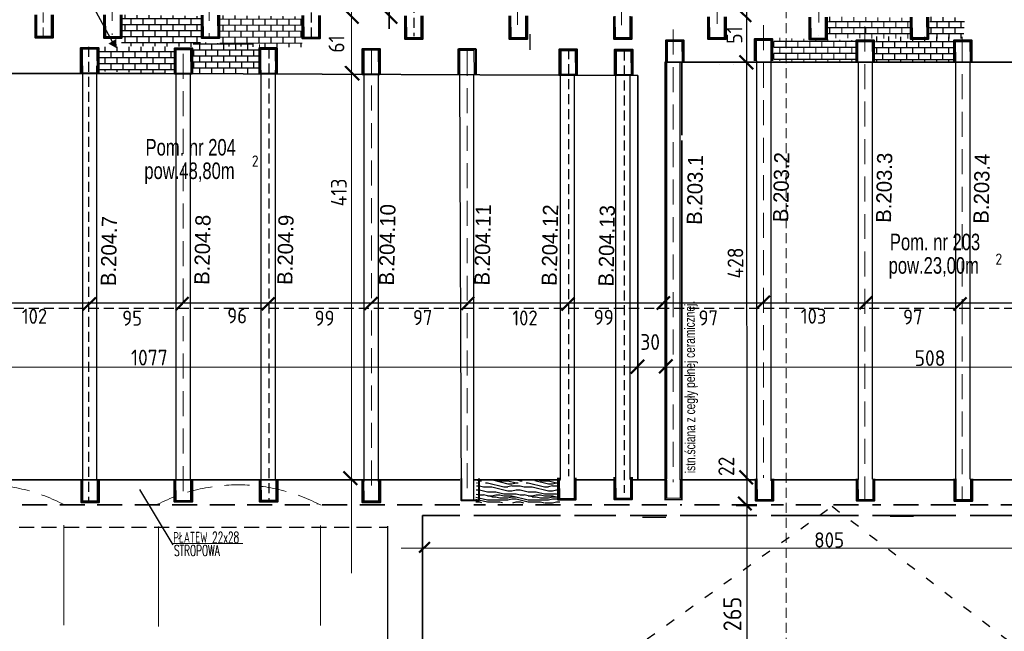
# Model space of a CAD drawing. Header units: millimetres. Extents: x 5545 to 136433, y -146986 to -36607.
# Tile 111 of 159: x 35951 to 36951, y -51195 to -50574. Entities that reach past the tile are written whole.
import ezdxf

# ---------------------------------------------------------------- set-up
doc = ezdxf.new("R2010")
doc.units = ezdxf.units.MM
doc.header["$LTSCALE"] = 8
for name, pattern in [('ACAD_ISO03W100', [30, 12, -18]), ('DASHDOTX2', [50.8, 25.4, -12.7, 0, -12.7]), ('VERDECKT', [9.525, 6.35, -3.175])]:
    doc.linetypes.add(name, pattern=pattern)
for name, color, linetype in [('5 WYMIAROWANIE', 253, 'Continuous'), ('Arc_opisy', 18, 'Continuous'), ('WYMIARY', 9, 'Continuous')]:
    doc.layers.add(name, color=color, linetype=linetype)
doc.layers.add('cegły_Nr_Pióra__61', color=7, linetype='Continuous', lineweight=20, true_color=0x6a6a6a)
doc.layers.add('Standard', color=7, linetype='Continuous', lineweight=25)
doc.styles.add('c20', font='simplex.shx', dxfattribs={"width": 0.7})
doc.styles.add('ISOCP', font='ISOCP.SHX')
doc.styles.add('TXT50', font='bikroms.shx', dxfattribs={"width": 0.75, "height": 10})

# ---------------------------------------------------------------- blocks, each defined once
blk = doc.blocks.new('G$C6FC5BDFB')
at = {"layer": 'Arc_opisy', "color": 250, "lineweight": 40, "ltscale": 0.5}
blk.add_lwpolyline([(0, 25.37), (17.18, 25.37), (17.18, 0), (0, 0)], close=True, dxfattribs=at)
at = {"layer": 'Arc_opisy', "color": 250, "lineweight": 25, "ltscale": 0.5}
blk.add_lwpolyline([(1.31, 25.28), (15.64, 25.28), (15.69, 1.25), (1.61, 1.16)], close=True, dxfattribs=at)
blk = doc.blocks.new('G$C073F9CCE')
at = {"layer": 'Arc_opisy', "color": 250, "lineweight": 25, "ltscale": 0.5}
blk.add_blockref('G$C6FC5BDFB', (0, 0), dxfattribs=at)
blk = doc.blocks.new('G$CDDD254CC')
at = {"layer": 'Arc_opisy', "color": 250, "lineweight": 25, "ltscale": 0.5, "rotation": 180}
blk.add_blockref('G$C073F9CCE', (17.18, 25.37), dxfattribs=at)
blk = doc.blocks.new('G$C8A8D5D27')
at = {"layer": 'Arc_opisy', "color": 250, "lineweight": 40, "ltscale": 0.5}
blk.add_lwpolyline([(17.18, 21.96), (17.18, 0), (0, 0), (0, 21.96)], dxfattribs=at)
blk.add_lwpolyline([(17.18, 21.96), (17.18, 0), (0, 0), (0, 21.96)], dxfattribs=at)
at = {"layer": 'Arc_opisy', "color": 250, "lineweight": 25, "ltscale": 0.5}
blk.add_lwpolyline([(15.65, 21.96), (15.69, 1.25), (1.61, 1.16), (1.35, 21.96)], dxfattribs=at)
blk.add_lwpolyline([(15.65, 21.96), (15.69, 1.25), (1.61, 1.16), (1.35, 21.96)], dxfattribs=at)
blk = doc.blocks.new('G$C2D5568B3')
at = {"layer": '5 WYMIAROWANIE', "lineweight": 15}
blk.add_hatch(color=7, dxfattribs=at).paths.add_polyline_path([(4.7, 8.2), (0, 0), (9.5, 0.1)])
blk = doc.blocks.new('G$CB5EE3834')
at = {"layer": 'Arc_opisy', "lineweight": 25, "ltscale": 0.2}
blk.add_blockref('G$C2D5568B3', (0, 0), dxfattribs=at)
blk = doc.blocks.new('G$C1A704194')
at = {"layer": 'Arc_opisy', "lineweight": 25, "ltscale": 0.2, "rotation": 43.91907581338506}
blk.add_blockref('G$CB5EE3834', (2.4, 0), dxfattribs=at)

msp = doc.modelspace()

# ---------------------------------------------------------------- hatches: boundary and pattern name
at = {"layer": 'Arc_opisy', "lineweight": 25, "ltscale": 0.2}
h = msp.add_hatch(dxfattribs=at)
h.set_pattern_fill('panel', color=250, scale=41.2, style=0, pattern_type=2)
h.set_pattern_definition([(0, (-2347.28, -2926.825), (0, 41.2), [8.24, -12.36, 4.12, -16.48]), (0, (-2318.44, -2925.795), (0, 41.2), [8.24, -32.96]), (0, (-2322.56, -2923.735), (0, 41.2), [4.12, -37.08]), (0, (-2345.22, -2922.705), (0, 41.2), [2.06, -28.84, 2.06, -8.24]), (0, (-2330.8, -2920.645), (0, 41.2), [8.24, -12.36, 2.06, -18.54]), (0, (-2341.1, -2919.615), (0, 41.2), [6.18, -35.02]), (0, (-2330.8, -2918.585), (0, 41.2), [12.36, -28.84]), (0, (-2343.16, -2917.555), (0, 41.2), [8.24, -32.96]), (0, (-2326.68, -2916.525), (0, 41.2), [20.6, -20.6]), (0, (-2339.04, -2914.465), (0, 41.2), [4.12, -12.36, 8.24, -16.48]), (0, (-2310.2, -2913.435), (0, 41.2), [8.24, -32.96]), (0, (-2318.44, -2912.405), (0, 41.2), [4.12, -37.08]), (0, (-2326.68, -2911.375), (0, 41.2), [4.12, -37.08]), (0, (-2347.28, -2910.345), (0, 41.2), [8.24, -32.96]), (0, (-2326.68, -2909.315), (0, 41.2), [8.24, -32.96]), (0, (-2326.68, -2907.255), (0, 41.2), [8.24, -8.24, 8.24, -16.48]), (0, (-2334.92, -2905.195), (0, 41.2), [4.12, -20.6, 8.24, -8.24]), (0, (-2326.68, -2904.165), (0, 41.2), [12.36, -28.84]), (0, (-2326.68, -2902.105), (0, 41.2), [8.24, -32.96]), (0, (-2343.16, -2901.075), (0, 41.2), [12.36, -16.48, 4.12, -8.24]), (0, (-2343.16, -2899.015), (0, 41.2), [20.6, -20.6]), (0, (-2318.44, -2897.985), (0, 41.2), [4.12, -37.08]), (0, (-2330.8, -2896.955), (0, 41.2), [8.24, -32.96]), (0, (-2339.04, -2895.925), (0, 41.2), [4.12, -16.48, 4.12, -16.48]), (0, (-2343.16, -2894.895), (0, 41.2), [4.12, -12.36, 8.24, -16.48]), (0, (-2334.92, -2893.865), (0, 41.2), [4.12, -20.6, 4.12, -12.36]), (0, (-2326.68, -2892.835), (0, 41.2), [12.36, -28.84]), (0, (-2343.16, -2890.775), (0, 41.2), [8.24, -32.96]), (0, (-2322.56, -2889.745), (0, 41.2), [4.12, -37.08]), (0, (-2314.32, -2888.715), (0, 41.2), [4.12, -37.08]), (14.036243, (-2318.44, -2923.735), (41.2, -2e-09), [4.2436, -165.628348]), (14.036243, (-2314.32, -2914.465), (41.2, -2e-09), [4.2436, -165.628348]), (14.036243, (-2318.44, -2889.745), (41.2, -2e-09), [4.2436, -165.628348]), (14.036243, (-2330.8, -2905.195), (41.2, -2e-09), [4.2436, -165.628348]), (14.036243, (-2322.56, -2899.015), (41.2, -2e-09), [4.2436, -165.628348]), (14.036243, (-2318.44, -2902.105), (41.2, -2e-09), [4.2436, -165.628348]), (14.036243, (-2339.04, -2894.895), (41.2, -2e-09), [4.2436, -165.628348]), (14.036243, (-2322.56, -2896.955), (41.2, -2e-09), [4.2436, -165.628348]), (14.036243, (-2314.32, -2912.405), (41.2, -2e-09), [8.4872, -161.384748]), (14.036243, (-2318.44, -2909.315), (41.2, -2e-09), [8.4872, -161.384748]), (14.036243, (-2318.44, -2907.255), (41.2, -2e-09), [8.4872, -161.384748]), (165.963757, (-2330.8, -2920.645), (-41.2, -2e-09), [4.2436, -8.4872, 4.2436, -152.897548]), (165.963757, (-2339.04, -2914.465), (-41.2, -2e-09), [4.2436, -165.628348]), (165.963757, (-2339.04, -2895.925), (-41.2, -2e-09), [8.4872, -161.384748]), (194.036243, (-2318.44, -2925.795), (-41.2, 2e-09), [4.2436, -165.628348]), (345.963757, (-2310.2, -2925.795), (41.2, 2e-09), [4.2436, -165.628348]), (345.963757, (-2322.56, -2911.375), (41.2, 2e-09), [4.2436, -165.628348]), (345.963757, (-2314.32, -2904.165), (41.2, 2e-09), [4.2436, -165.628348]), (345.963757, (-2330.8, -2901.075), (41.2, 2e-09), [4.2436, -165.628348]), (345.963757, (-2334.92, -2895.925), (41.2, 2e-09), [4.2436, -165.628348]), (345.963757, (-2330.8, -2893.865), (41.2, 2e-09), [4.2436, -165.628348]), (345.963757, (-2330.8, -2901.075), (41.2, 2e-09), [4.2436, -165.628348]), (345.963757, (-2318.44, -2894.895), (41.2, 2e-09), [16.9744, -152.897548]), (345.963757, (-2343.16, -2922.705), (41.2, 2e-09), [16.9744, -152.897548]), (345.963757, (-2339.04, -2919.615), (41.2, 2e-09), [16.9744, -152.897548]), (345.963757, (-2334.92, -2917.555), (41.2, 2e-09), [4.2436, -8.4872, 8.4872, -148.653948]), (345.963757, (-2334.92, -2914.465), (41.2, 2e-09), [8.4872, -8.4872, 8.4872, -144.410348]), (345.963757, (-2339.04, -2910.345), (41.2, 2e-09), [16.9744, -152.897548]), (345.963757, (-2343.16, -2907.255), (41.2, 2e-09), [16.9744, -152.897548]), (345.963757, (-2343.16, -2905.195), (41.2, 2e-09), [16.9744, -152.897548]), (345.963757, (-2314.32, -2892.835), (41.2, 2e-09), [4.2436, -165.628348]), (345.963768, (-2310.2, -2888.715), (41.2, 7.9e-06), [8.4872, -161.384748]), (345.963768, (-2334.92, -2890.775), (41.2, 7.9e-06), [8.4872, -161.384748]), (345.963758, (-2339.04, -2926.825), (41.2, 7e-07), [16.9744, -152.897548]), (345.963758, (-2314.32, -2897.985), (41.2, 7e-07), [12.7308, -157.141148]), (345.963758, (-2310.2, -2901.075), (41.2, 7e-07), [25.4616, -144.410348])])
h.paths.add_polyline_path([(36414.854, -51041.226), (36413.904, -51064.325), (36499.623, -51064.996), (36497.828, -51042.113)])
at = {"layer": 'Standard', "lineweight": 20, "ltscale": 0.5}
h = msp.add_hatch(dxfattribs=at)
h.set_pattern_fill('AR-B816C', color=250, scale=0.03, style=0)
h.set_pattern_definition([(0, (-1115.696, -299.0084), (6.096, 6.096), [11.90625, -0.28575]), (0, (-1121.792, -298.7226), (6.096, 6.096), [11.90625, -0.28575]), (90, (-1115.696, -299.0084), (-6.096, 6.096), [-6.38175, 5.81025]), (90, (-1115.9815, -299.0084), (-6.096, 6.096), [-6.38175, 5.81025])])
h.paths.add_polyline_path([(36134.15, -50601.248), (36134.975, -50569.958), (36054.645, -50568.637), (36054.233, -50600.257)])
h = msp.add_hatch(dxfattribs=at)
h.set_pattern_fill('AR-B816C', color=250, scale=0.03, style=0)
h.set_pattern_definition([(0, (-1015.917, -299.526), (6.096, 6.096), [11.90625, -0.28575]), (0, (-1022.013, -299.24), (6.096, 6.096), [11.90625, -0.28575]), (90, (-1015.917, -299.526), (-6.096, 6.096), [-6.38175, 5.81025]), (90, (-1016.203, -299.526), (-6.096, 6.096), [-6.38175, 5.81025])])
h.paths.add_polyline_path([(36237.457, -50601.569), (36237.853, -50570.527), (36154.424, -50569.154), (36154.011, -50600.774)])
h = msp.add_hatch(dxfattribs=at)
h.set_pattern_fill('AR-B816C', color=250, scale=0.03, style=0)
h.set_pattern_definition([(0, (-399.6185, -302.08), (6.096, 6.096), [11.90625, -0.28575]), (0, (-405.7145, -301.794), (6.096, 6.096), [11.90625, -0.28575]), (90, (-399.6185, -302.08), (-6.096, 6.096), [-6.38175, 5.81025]), (90, (-399.904, -302.08), (-6.096, 6.096), [-6.38175, 5.81025])])
h.paths.add_polyline_path([(36855.346, -50592.643), (36856.271, -50571.772), (36772.757, -50570.571), (36770.806, -50592.511)])
h = msp.add_hatch(dxfattribs=at)
h.set_pattern_fill('AR-B816C', color=250, scale=0.03, style=0)
h.set_pattern_definition([(0, (-296.7077, -302.198), (6.096, 6.096), [11.90625, -0.28575]), (0, (-302.8037, -301.912), (6.096, 6.096), [11.90625, -0.28575]), (90, (-296.7077, -302.198), (-6.096, 6.096), [-6.38175, 5.81025]), (90, (-296.9934, -302.198), (-6.096, 6.096), [-6.38175, 5.81025])])
h.paths.add_polyline_path([(36909.715, -50592.711), (36910.772, -50571.444), (36875.667, -50570.689), (36873.717, -50592.629)])
h = msp.add_hatch(dxfattribs=at)
h.set_pattern_fill('AR-B816C', color=250, scale=0.03, style=0)
h.set_pattern_definition([(0, (-1039.8464, -330.9436), (6.096, 6.096), [11.90625, -0.28575]), (0, (-1045.9424, -330.658), (6.096, 6.096), [11.90625, -0.28575]), (90, (-1039.8464, -330.9436), (-6.096, 6.096), [-6.38175, 5.81025]), (90, (-1040.132, -330.9436), (-6.096, 6.096), [-6.38175, 5.81025])])
h.paths.add_polyline_path([(36193.456, -50628.209), (36194.447, -50598.818), (36126.85, -50596.445), (36126.164, -50628.074)])
h = msp.add_hatch(dxfattribs=at)
h.set_pattern_fill('AR-B816C', color=250, scale=0.03, style=0)
h.set_pattern_definition([(0, (-450.3797, -322.037), (6.096, 6.096), [11.90625, -0.28575]), (0, (-456.4757, -321.751), (6.096, 6.096), [11.90625, -0.28575]), (90, (-450.3797, -322.037), (-6.096, 6.096), [-6.38175, 5.81025]), (90, (-450.6654, -322.037), (-6.096, 6.096), [-6.38175, 5.81025])])
h.paths.add_polyline_path([(36801.202, -50616.604), (36800.358, -50594.635), (36716.61, -50591.993), (36716.874, -50615.374)])
h = msp.add_hatch(dxfattribs=at)
h.set_pattern_fill('AR-B816C', color=250, scale=0.03, style=0)
h.set_pattern_definition([(0, (-351.9946, -322.307), (6.096, 6.096), [11.90625, -0.28575]), (0, (-358.0906, -322.021), (6.096, 6.096), [11.90625, -0.28575]), (90, (-351.9946, -322.307), (-6.096, 6.096), [-6.38175, 5.81025]), (90, (-352.2804, -322.307), (-6.096, 6.096), [-6.38175, 5.81025])])
h.paths.add_polyline_path([(36899.587, -50616.874), (36899.69, -50591.177), (36820.38, -50590.798), (36818.842, -50616.219)])
h = msp.add_hatch(dxfattribs=at)
h.set_pattern_fill('AR-B816C', color=250, scale=0.03, style=0)
h.set_pattern_definition([(0, (-1135.814, -332.558), (6.096, 6.096), [11.90625, -0.28575]), (0, (-1141.91, -332.272), (6.096, 6.096), [11.90625, -0.28575]), (90, (-1135.814, -332.558), (-6.096, 6.096), [-6.38175, 5.81025]), (90, (-1136.1, -332.558), (-6.096, 6.096), [-6.38175, 5.81025])])
h.paths.add_polyline_path([(36107.697, -50628.636), (36107.884, -50600.96), (36031.132, -50601.343), (36031.44, -50625.895)])

# ---------------------------------------------------------------- linework, layer by layer
at = {"color": 250, "linetype": 'ByBlock', "lineweight": 50}
for p, q in [((36294.822, -50577.48), (36281.054, -50563.711)), ((36334.107, -50577.524), (36320.338, -50563.756)), ((36693.651, -50575.87), (36679.883, -50562.102)), ((36695.78, -50623.887), (36682.011, -50610.119)), ((36295.427, -50635.027), (36281.659, -50621.258)), ((36014.884, -50868.979), (36028.009, -50855.854)), ((36109.197, -50868.725), (36122.322, -50855.6)), ((36196.543, -50868.994), (36209.668, -50855.869)), ((36300.975, -50868.619), (36314.1, -50855.494)), ((36399.407, -50868.595), (36412.532, -50855.47)), ((36501.11, -50869.245), (36514.235, -50856.12)), ((36597.971, -50868.27), (36611.096, -50855.145)), ((36699.691, -50867.295), (36712.816, -50854.17)), ((36803.686, -50867.945), (36816.811, -50854.82)), ((36899.231, -50869.245), (36912.356, -50856.12)), ((36585.244, -50919.414), (36571.475, -50933.183)), ((36613.953, -50919.19), (36600.185, -50932.959)), ((36293.552, -51046.491), (36279.783, -51032.723)), ((36695.524, -51045.705), (36681.756, -51031.937)), ((36694.192, -51072.235), (36680.424, -51058.466)), ((36367.372, -51104.641), (36356.678, -51115.335))]:
    msp.add_line(p, q, dxfattribs=at)
at = {"color": 250, "linetype": 'ByBlock', "lineweight": 25}
msp.add_line((36294.739, -50634.505), (36280.97, -50620.737), dxfattribs=at)
at = {"layer": 'Arc_opisy', "color": 250, "linetype": 'VERDECKT', "lineweight": 20, "ltscale": 0.2}
msp.add_line((36729.435, -51456.032), (36729.435, -49620.556), dxfattribs=at)
at = {"layer": 'Arc_opisy', "color": 250, "linetype": 'VERDECKT', "lineweight": 13, "ltscale": 0.2}
msp.add_line((35974.498, -50591.76), (35972.119, -49826.069), dxfattribs=at)
at = {"layer": 'Arc_opisy', "color": 250, "linetype": 'VERDECKT', "lineweight": 20, "ltscale": 0.5}
for p, q in [((36044.669, -49825.517), (36044.669, -50589.114)), ((36143.294, -49825.484), (36143.294, -50590.769)), ((36659.35, -49828.401), (36659.35, -50580.384)), ((36762.6, -49827.255), (36762.6, -50589.486)), ((36456.538, -49829.474), (36456.538, -50591.723)), ((36562.154, -49829.929), (36562.154, -50592.178)), ((36706.223, -50579.319), (36706.223, -51039.26)), ((36614.445, -50583.727), (36614.445, -51043.615)), ((36809.31, -50580.63), (36809.31, -51062.936)), ((36908.248, -50590.969), (36908.248, -51063.362)), ((36116.844, -50608.207), (36116.844, -51056.298)), ((36308.048, -50602.547), (36308.048, -51057.071)), ((36405.172, -50605.219), (36405.172, -51062.5))]:
    msp.add_line(p, q, dxfattribs=at)
at = {"layer": 'Arc_opisy', "color": 250, "linetype": 'VERDECKT', "lineweight": 25, "ltscale": 0.2}
for p, q in [((36247.136, -50591.797), (36247.136, -49826.01)), ((36351.176, -49825.076), (36351.176, -50590.278)), ((36020.57, -50601.354), (36020.57, -51063.288)), ((36203.661, -50602.891), (36203.661, -51063.977)), ((36508.375, -50603.664), (36508.375, -51037.761)), ((36564.865, -50604.884), (36564.865, -51054.634)), ((35243.789, -50866.76), (38255.986, -50866.76))]:
    msp.add_line(p, q, dxfattribs=at)
at = {"layer": 'Arc_opisy', "color": 250, "lineweight": 25, "ltscale": 0.2}
for p, q in [((36325.955, -49842.381), (36325.955, -50583.076)), ((36325.955, -50583.076), (36325.955, -50423.214)), ((36688.887, -50550.95), (36689.527, -51378.988)), ((36106.6, -51107.37), (36072.698, -51051.094))]:
    msp.add_line(p, q, dxfattribs=at)
at = {"layer": 'Arc_opisy', "color": 250, "lineweight": 25, "ltscale": 0.1}
msp.add_line((35987.091, -50490.298), (36046.819, -50599.581), dxfattribs=at)
at = {"layer": 'Arc_opisy', "color": 250, "lineweight": 40, "ltscale": 0.5}
for p, q in [((36396.458, -50629.35), (36396.458, -50603.222)), ((36396.458, -50603.222), (36414.158, -50603.222)), ((36414.158, -50603.222), (36414.158, -50629.35))]:
    msp.add_line(p, q, dxfattribs=at)
at = {"layer": 'Arc_opisy', "color": 250, "lineweight": 25, "ltscale": 0.5}
for p, q in [((36397.662, -50604.643), (36412.165, -50604.55)), ((36397.717, -50629.398), (36397.662, -50604.643)), ((36412.165, -50604.55), (36412.479, -50629.398)), ((36608.236, -51060.394), (36607.977, -51041.63)), ((36621.647, -51041.244), (36621.692, -51060.206)), ((36621.647, -51041.244), (36621.692, -51060.206)), ((36623.59, -51061.652), (36606.142, -51061.745)), ((36621.679, -51060.137), (36608.236, -51060.23))]:
    msp.add_line(p, q, dxfattribs=at)
at = {"layer": 'Arc_opisy', "linetype": 'ACAD_ISO03W100', "lineweight": 25, "ltscale": 0.1}
for p, q in [((36237.187, -51455.004), (36775.945, -51068.228)), ((36775.945, -51068.228), (37292.999, -51462.4))]:
    msp.add_line(p, q, dxfattribs=at)
at = {"layer": 'Arc_opisy', "color": 250, "lineweight": 20, "ltscale": 0.5}
msp.add_line((36106.088, -51106.22), (36177.282, -51106.22), dxfattribs=at)
at = {"layer": 'Arc_opisy', "color": 250, "lineweight": 40, "ltscale": 0.5}
for points in [[(35984.343, -50568.532), (35984.343, -50592.021), (35966.643, -50592.021), (35966.643, -50568.532)], [(36054.218, -50568.782), (36054.218, -50592.272), (36036.519, -50592.272), (36036.519, -50568.782)], [(36153.4, -50569.01), (36153.4, -50592.5), (36135.701, -50592.5), (36135.701, -50569.01)], [(36255.722, -50569.358), (36255.722, -50592.848), (36238.022, -50592.848), (36238.022, -50569.358)], [(36359.863, -50569.792), (36359.863, -50593.281), (36342.164, -50593.281), (36342.164, -50569.792)], [(36466.066, -50569.856), (36466.066, -50593.346), (36448.367, -50593.346), (36448.367, -50569.856)], [(36572.185, -50570.422), (36572.185, -50593.4), (36554.486, -50593.4), (36554.486, -50570.364)], [(36667.916, -50570.812), (36667.916, -50593.256), (36650.217, -50593.256), (36650.217, -50570.754)], [(36770.633, -50570.897), (36770.633, -50593.908), (36752.934, -50593.908), (36752.934, -50570.895)], [(36873.623, -50570.908), (36873.623, -50593.395), (36855.924, -50593.395), (36855.924, -50570.906)], [(36607.273, -50616.604), (36607.273, -50594.386), (36624.972, -50594.386), (36624.972, -50616.849)], [(36697.561, -50615.405), (36697.561, -50593.193), (36715.26, -50593.193), (36715.26, -50615.405)], [(36800.648, -50616.717), (36800.648, -50594.505), (36818.348, -50594.505), (36818.348, -50616.717)], [(36899.951, -50616.717), (36899.951, -50594.517), (36917.65, -50594.517), (36917.65, -50616.717)], [(36031.064, -51041.702), (36031.064, -51064.322), (36013.364, -51064.322), (36013.364, -51041.7)], [(36125.761, -51041.105), (36125.761, -51063.725), (36108.062, -51063.725), (36108.062, -51041.103)], [(36212.453, -51040.912), (36212.453, -51063.532), (36194.754, -51063.532), (36194.754, -51040.91)], [(36316.773, -51041.608), (36316.773, -51064.228), (36299.073, -51064.228), (36299.073, -51041.606)], [(36417.237, -51039.88), (36417.237, -51062.5), (36399.538, -51062.5), (36399.538, -51039.878)]]:
    msp.add_lwpolyline(points, dxfattribs=at)
at = {"layer": 'Arc_opisy', "color": 250, "lineweight": 25, "ltscale": 0.5}
for points in [[(35982.757, -50568.532), (35982.807, -50590.733), (35968.304, -50590.826), (35968.022, -50568.532)], [(36052.632, -50568.782), (36052.682, -50590.983), (36038.179, -50591.077), (36037.898, -50568.782)], [(36151.814, -50569.01), (36151.864, -50591.212), (36137.361, -50591.305), (36137.08, -50569.01)], [(36254.136, -50569.358), (36254.186, -50591.56), (36239.683, -50591.653), (36239.402, -50569.358)], [(36358.278, -50569.792), (36358.328, -50591.993), (36343.824, -50592.086), (36343.543, -50569.792)], [(36464.481, -50569.856), (36464.53, -50592.058), (36450.027, -50592.151), (36449.746, -50569.856)], [(36570.399, -50569.911), (36570.449, -50592.112), (36555.945, -50592.206), (36555.664, -50569.911)], [(36666.333, -50570.807), (36666.381, -50591.968), (36651.877, -50592.061), (36651.609, -50570.759)], [(36769.048, -50570.896), (36769.097, -50592.62), (36754.594, -50592.713), (36754.319, -50570.895)], [(36872.04, -50570.908), (36872.088, -50592.107), (36857.584, -50592.2), (36857.316, -50570.906)], [(36608.856, -50616.717), (36608.809, -50595.674), (36623.312, -50595.58), (36623.579, -50616.717)], [(36699.143, -50615.405), (36699.096, -50594.481), (36713.6, -50594.388), (36713.865, -50615.405)], [(36802.231, -50616.717), (36802.184, -50595.793), (36816.687, -50595.7), (36816.952, -50616.717)], [(36901.536, -50616.713), (36901.486, -50595.805), (36915.99, -50595.712), (36916.271, -50616.713)], [(36661.672, -50619.27), (36661.458, -50619.27)], [(36676.22, -50619.27), (36676.092, -50619.27)], [(36029.48, -51041.702), (36029.528, -51063.034), (36015.025, -51063.127), (36014.754, -51041.7)], [(36124.177, -51041.105), (36124.225, -51062.437), (36109.722, -51062.53), (36109.452, -51041.103)], [(36210.869, -51040.912), (36210.917, -51062.244), (36196.414, -51062.337), (36196.144, -51040.91)], [(36315.189, -51041.608), (36315.237, -51062.94), (36300.734, -51063.033), (36300.464, -51041.606)]]:
    msp.add_lwpolyline(points, dxfattribs=at)
at = {"layer": 'Standard', "color": 250, "lineweight": 20}
for p, q in [((36287.673, -51136.273), (36287.673, -49834.628)), ((38070.725, -50926.809), (35428.736, -50926.809)), ((36338.238, -51110.794), (37213.588, -51110.794))]:
    msp.add_line(p, q, dxfattribs=at)
at = {"layer": 'Standard', "color": 250, "lineweight": 25, "ltscale": 2}
for p, q in [((36469.27, -50604.113), (36469.27, -50588.213)), ((36469.27, -50604.113), (36469.27, -50588.213)), ((36109.84, -51041.547), (36109.84, -50617.289)), ((36109.84, -51041.547), (36109.84, -50617.289)), ((36608.112, -51040.525), (36608.112, -50616.717)), ((36608.112, -51040.525), (36608.112, -50616.717)), ((36621.586, -51041.233), (36621.586, -50616.717)), ((36621.586, -51041.233), (36621.586, -50616.717)), ((36699.648, -51041.069), (36699.648, -50615.405)), ((36699.648, -51040.541), (36699.648, -50615.405)), ((36714.068, -51038.425), (36714.068, -50615.405)), ((36714.068, -51042.388), (36714.068, -50615.405)), ((36802.736, -51040.999), (36802.736, -50616.717)), ((36802.736, -51040.999), (36802.736, -50616.717)), ((36817.156, -51040.496), (36817.156, -50616.717)), ((36817.156, -51040.496), (36817.156, -50616.717)), ((36901.711, -51041.104), (36901.711, -50616.667)), ((36901.711, -51041.104), (36901.711, -50616.667)), ((36916.131, -51040.615), (36916.131, -50616.735)), ((36916.131, -51040.615), (36916.131, -50616.735)), ((36014.726, -51041.547), (36014.726, -50620.527)), ((36014.726, -51041.547), (36014.726, -50620.527)), ((36029.146, -51041.547), (36029.146, -50620.583)), ((36029.146, -51041.547), (36029.146, -50620.583)), ((36124.26, -51041.547), (36124.26, -50628.496)), ((36124.26, -51041.547), (36124.26, -50628.496)), ((36196.101, -51041.547), (36196.101, -50624.782)), ((36196.101, -51041.547), (36196.101, -50624.782)), ((36210.521, -51041.547), (36210.521, -50624.839)), ((36210.521, -51041.547), (36210.521, -50624.839)), ((36300.668, -51043.123), (36300.668, -50629.336)), ((36300.668, -51043.123), (36300.668, -50629.336)), ((36315.088, -51043.123), (36315.088, -50629.313)), ((36315.088, -51043.123), (36315.088, -50629.313)), ((36399.538, -51062.5), (36397.792, -50629.497)), ((36399.538, -51062.5), (36397.792, -50629.497)), ((36412.212, -51062.5), (36412.212, -50629.554)), ((36412.212, -51062.5), (36412.212, -50629.554)), ((36500.043, -51040.572), (36500.043, -50629.674)), ((36500.043, -51041.058), (36500.043, -50629.674)), ((36514.463, -51040.867), (36514.463, -50629.491)), ((36514.463, -51041.083), (36514.463, -50629.491)), ((36556.318, -51041.373), (36556.318, -50629.988)), ((36556.318, -51041.373), (36556.318, -50629.988)), ((36570.738, -51041.019), (36570.738, -50629.904)), ((38049.654, -50861.843), (35415.293, -50861.843)), ((36253.249, -51065.928), (36253.249, -51065.367)), ((36253.249, -51065.928), (36253.249, -51065.367))]:
    msp.add_line(p, q, dxfattribs=at)
at = {"layer": 'Standard', "color": 250, "lineweight": 35}
for p, q in [((36606.33, -51061.838), (36606.33, -50616.327)), ((36607.382, -50616.717), (36700.421, -50616.717)), ((36607.382, -50616.717), (36700.421, -50616.717)), ((36623.234, -50691.009), (36623.234, -50616.717)), ((36623.234, -50691.009), (36623.234, -50616.717)), ((36097.324, -50628.314), (35925.548, -50628.314)), ((36097.324, -50628.314), (35925.548, -50628.314)), ((36097.324, -50628.314), (36578.719, -50630.21)), ((36097.324, -50628.314), (36578.719, -50630.21)), ((36578.719, -50630.21), (36578.719, -51041.547)), ((36606.33, -51061.838), (36606.33, -50691.009)), ((36623.324, -51062.046), (36623.324, -50696.33)), ((36623.324, -51062.046), (36623.324, -50696.33)), ((36359.816, -51362.616), (36359.816, -51077.509)), ((36359.816, -51077.509), (36397.792, -51077.509)), ((36359.816, -51362.616), (36359.816, -51077.509)), ((36359.816, -51077.509), (36397.792, -51077.509)), ((36412.212, -51077.509), (36500.043, -51077.509)), ((36412.212, -51077.509), (36500.043, -51077.509)), ((36514.463, -51077.509), (36556.318, -51077.509)), ((36514.463, -51077.509), (36556.318, -51077.509)), ((36570.738, -51077.509), (36608.112, -51077.509)), ((36570.738, -51077.509), (36608.112, -51077.509)), ((36621.586, -51077.509), (36699.648, -51077.509)), ((36621.586, -51077.509), (36699.648, -51077.509)), ((36714.068, -51077.509), (36802.736, -51077.509)), ((36714.068, -51077.509), (36802.736, -51077.509)), ((36817.156, -51077.509), (36901.711, -51077.509)), ((36817.156, -51077.509), (36901.711, -51077.509)), ((36916.131, -51077.509), (37010.765, -51077.509)), ((36916.131, -51077.509), (37010.765, -51077.509))]:
    msp.add_line(p, q, dxfattribs=at)
at = {"layer": 'Standard', "color": 250, "lineweight": 35, "ltscale": 0.5}
for p, q in [((36700.421, -50616.717), (37127.191, -50616.717)), ((36700.421, -50616.717), (37127.191, -50616.717)), ((36397.792, -51041.198), (35460.056, -51041.198)), ((36500.043, -51041.198), (36412.212, -51041.198)), ((36556.318, -51041.198), (36514.463, -51041.198)), ((36608.112, -51041.198), (36570.738, -51041.198)), ((36699.648, -51041.198), (36621.586, -51041.198)), ((36802.736, -51041.198), (36714.068, -51041.198)), ((36901.711, -51041.198), (36817.156, -51041.198)), ((37010.765, -51041.198), (36916.131, -51041.198))]:
    msp.add_line(p, q, dxfattribs=at)
at = {"layer": 'Standard', "color": 250, "linetype": 'VERDECKT', "lineweight": 35, "ltscale": 0.5}
for p, q in [((36397.792, -51066.794), (35427.566, -51066.794)), ((36500.043, -51066.794), (36412.212, -51066.794)), ((36608.112, -51066.794), (36514.463, -51066.794)), ((36699.648, -51066.794), (36621.586, -51066.794)), ((36802.736, -51066.794), (36714.068, -51066.794)), ((36901.711, -51066.794), (36817.156, -51066.794)), ((37010.765, -51066.794), (36916.131, -51066.794))]:
    msp.add_line(p, q, dxfattribs=at)
at = {"layer": 'Standard', "color": 250, "linetype": 'VERDECKT', "lineweight": 20, "ltscale": 2}
for p, q in [((35995.43, -51188.951), (35995.43, -51066.104)), ((36091.874, -51190.423), (36091.874, -51067.242)), ((36256.227, -51189.419), (36256.227, -51066.572))]:
    msp.add_line(p, q, dxfattribs=at)
at = {"layer": 'Standard', "color": 250, "lineweight": 25}
for p, q in [((36678.66, -51067.313), (36699.648, -51067.313)), ((36678.66, -51067.313), (36699.648, -51067.313)), ((36583.308, -51079.275), (36606.981, -51079.275)), ((36583.308, -51079.275), (36606.981, -51079.275)), ((36835.05, -51078.34), (36858.724, -51078.34)), ((36835.05, -51078.34), (36858.724, -51078.34))]:
    msp.add_line(p, q, dxfattribs=at)
at = {"layer": 'Standard', "color": 250, "linetype": 'DASHDOTX2', "lineweight": 25}
msp.add_line((36324.205, -51088.454), (36324.205, -51415.559), dxfattribs=at)
msp.add_line((36324.205, -51088.454), (36324.205, -51415.559), dxfattribs=at)
at = {"layer": 'Standard', "color": 250, "linetype": 'VERDECKT', "lineweight": 25, "ltscale": 0.3}
msp.add_line((35401.471, -51089.534), (36324.205, -51089.534), dxfattribs=at)
at = {"layer": 'Standard', "color": 250, "linetype": 'VERDECKT', "lineweight": 20, "ltscale": 0.5}
for centre in [(35912.122, -51225.686), (36172.919, -51226.155)]:
    msp.add_arc(centre, 179.738, 62.145666, 117.161248, dxfattribs=at)

# ---------------------------------------------------------------- block references
at = {"layer": 'Arc_opisy', "lineweight": 25, "ltscale": 0.2, "rotation": 46.90307786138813}
msp.add_blockref('G$C1A704194', (36047.531, -50604.317), dxfattribs=at)
at = {"layer": 'Arc_opisy', "color": 250, "lineweight": 25, "ltscale": 0.5, "xscale": 1.03, "yscale": 1.03, "zscale": 1.03}
for p in [(36012.926, -50628.345), (36108.252, -50628.802), (36194.262, -50628.494), (36299.002, -50629.265), (36499.115, -50629.749)]:
    msp.add_blockref('G$CDDD254CC', p, dxfattribs=at)
at = {"layer": 'Arc_opisy', "color": 250, "lineweight": 25, "ltscale": 0.5, "xscale": 1.03, "yscale": 1.03, "zscale": 1.03, "rotation": 180}
msp.add_blockref('G$C073F9CCE', (36573.073, -50604.04), dxfattribs=at)
at = {"layer": 'Arc_opisy', "color": 250, "lineweight": 20, "ltscale": 0.2, "xscale": 1.03, "yscale": 1.03, "zscale": 1.03}
for p in [(36497.752, -51061.763), (36555.014, -51061.368), (36698.419, -51062.773), (36801.173, -51062.79), (36900.461, -51062.933)]:
    msp.add_blockref('G$C8A8D5D27', p, dxfattribs=at)

# ---------------------------------------------------------------- texts
at = {"layer": 'Arc_opisy', "color": 250, "style": 'c20', "width": 0.6}
for s, p in [('PŁATEW 22x28', (36106.717, -51105.216)), ('STROPOWA', (36107.578, -51118.681))]:
    msp.add_text(s, height=11, dxfattribs=at).set_placement(p)
at = {"layer": 'cegły_Nr_Pióra__61', "color": 250, "lineweight": 25, "ltscale": 50, "insert": (36626.786, -51034.579), "char_height": 10.3, "width": 280.32086, "attachment_point": 1, "rotation": 90.206287, "style": 'TXT50'}
msp.add_mtext('{\\C0;istn.ściana z cegły pełnej ceramicznej. \\P}', dxfattribs=at)
at = {"layer": 'Standard', "color": 250, "linetype": 'Continuous', "lineweight": 25, "style": 'ISOCP'}
for s, height, rotation, p in [('51', 16.05, 90, (36684.78, -50598.056)), ('61', 16.05, 90, (36280.505, -50607.165)), ('413', 16.05, 90, (36282.917, -50763.313)), ('428', 16.05, 90, (36685.792, -50836.734)), ('96', 15.3, 180, (36181.58, -50867.022)), ('22', 16.05, 90, (36676.521, -51037.493)), ('265', 18.3324, 90, (36683.834, -51195.328))]:
    msp.add_text(s, height=height, rotation=rotation, dxfattribs=at).set_placement(p)
at = {"layer": 'Standard', "color": 250, "linetype": 'Continuous', "lineweight": 35, "style": 'TXT50', "width": 0.75}
for s, height, p in [('Pom. nr 204 ', 16.78429, (36078.615, -50711.694)), ('pow.48,80m', 16.7843, (36077.357, -50735.558)), ('Pom. nr 203 ', 16.78429, (36834.682, -50807.936)), ('pow.23,00m', 16.7843, (36833.424, -50831.801))]:
    msp.add_text(s, height=height, dxfattribs=at).set_placement(p)
at = {"layer": 'Standard', "color": 250, "linetype": 'Continuous', "lineweight": 35, "style": 'ISOCP'}
for p in [(36186.469, -50722.936), (36941.861, -50822.654)]:
    msp.add_text('2', height=11.329, dxfattribs=at).set_placement(p)
at = {"layer": 'Standard', "color": 250, "linetype": 'Continuous', "lineweight": 25, "style": 'ISOCP'}
for s, height, p in [('102', 15.3, (35952.94, -50882.746)), ('95', 15.3, (36054.896, -50884.643)), ('99', 15.3, (36250.299, -50884.681)), ('97', 15.3, (36350.177, -50884.016)), ('102', 15.3, (36451.187, -50884.461)), ('99', 15.3, (36533.915, -50883.804)), ('97', 15.3, (36640.344, -50884.369)), ('103', 15.3, (36744.226, -50882.618)), ('97', 15.3, (36848.093, -50883.477)), ('30', 16.05, (36581.147, -50909.276)), ('1077', 16.05, (36063.766, -50925.096)), ('508', 16.05, (36859.84, -50925.606)), ('805', 15.5825, (36757.848, -51110.264))]:
    msp.add_text(s, height=height, dxfattribs=at).set_placement(p)
at = {"layer": 'WYMIARY', "color": 250, "char_height": 15.45, "attachment_point": 1, "rotation": 88.91764}
for s, insert in [('B.203.2', (36715.845, -50779.289)), ('B.203.3', (36820.404, -50779.881)), ('B.203.4', (36919.448, -50780.802)), ('B.203.1', (36628.234, -50781.946)), ('B.204.10', (36315.533, -50843.627)), ('B.204.11', (36412.533, -50843.627)), ('B.204.12', (36480.787, -50843.952)), ('B.204.13', (36538.466, -50844.626)), ('B.204.7', (36032.928, -50844.206)), ('B.204.8', (36127.918, -50842.946)), ('B.204.9', (36212.27, -50843.002))]:
    msp.add_mtext_dynamic_manual_height_columns(s, width=1617.92511, gutter_width=12.5, heights=[0], dxfattribs=dict(at, insert=insert)).dxf.set("width", 1666.46286)

doc.saveas('drawing.dxf')
